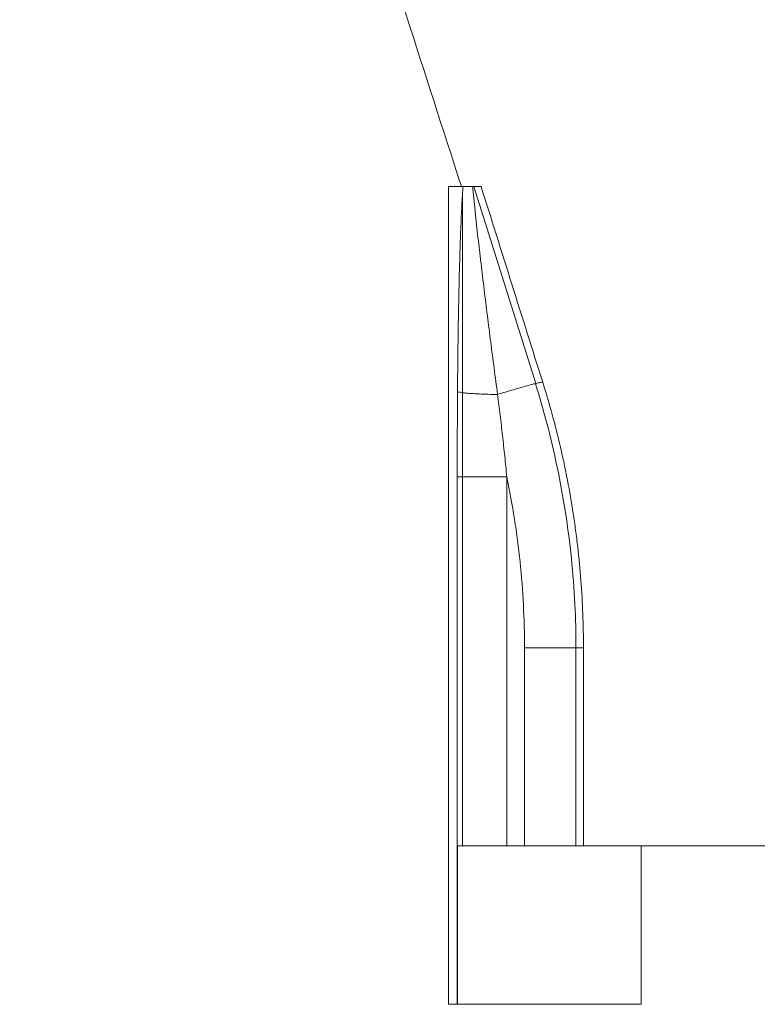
# Model space of a CAD drawing. Header units: millimetres. Extents: x 176 to 9387, y -11044 to -3322.
# Tile 117 of 256: x 6675 to 6758, y -10333 to -10221. Entities that reach past the tile are written whole.
import ezdxf

# ---------------------------------------------------------------- set-up
doc = ezdxf.new("R2010")
doc.units = ezdxf.units.MM
doc.header["$LTSCALE"] = 0.3175
doc.layers.add('1轮廓实线层', color=7, linetype='Continuous', lineweight=18)

msp = doc.modelspace()

# ---------------------------------------------------------------- linework, layer by layer
at = {"layer": '1轮廓实线层'}
for p, q in [((6723.38302, -10239.87479), (6723.38302, -10332.87479)), ((6723.38302, -10239.87479), (6725.01828, -10239.87479)), ((6733.3052, -10262.28821), (6726.24938, -10239.87479)), ((6724.96572, -10263.33214), (6724.96572, -10240.67231)), ((6724.96572, -10272.91299), (6724.96572, -10263.33214)), ((6724.36574, -10272.91299), (6729.99181, -10272.91299)), ((6724.36574, -10332.87479), (6724.36574, -10272.91299)), ((6724.96572, -10314.87479), (6724.96572, -10272.91299)), ((6729.99181, -10272.91299), (6729.99181, -10314.87479)), ((6732.00612, -10314.87479), (6732.00612, -10292.34574)), ((6737.8545, -10292.34574), (6737.8545, -10314.87479)), ((6738.70817, -10292.34574), (6738.70817, -10314.87479)), ((6724.40497, -10314.87479), (6729.99181, -10314.87479)), ((6724.40497, -10314.87479), (6724.40497, -10332.87479)), ((6732.00612, -10314.87479), (6729.99181, -10314.87479)), ((6738.70817, -10314.87479), (6732.00612, -10314.87479)), ((6858.90527, -10314.87479), (6738.70817, -10314.87479)), ((6745.28143, -10314.87479), (6745.28143, -10332.87479)), ((6724.36574, -10332.87479), (6723.38302, -10332.87479)), ((6724.40497, -10332.87479), (6724.36574, -10332.87479)), ((6724.40497, -10332.87479), (6745.28143, -10332.87479))]:
    msp.add_line(p, q, dxfattribs=at)
for points, degree in [([(6674.64567, -10083.75341), (6724.83221, -10239.8893)], 1), ([(6727.06993, -10239.87479), (6729.40297, -10247.2951), (6731.73674, -10254.71518), (6734.07121, -10262.13503)], 3)]:
    msp.add_open_spline(points, degree=degree, dxfattribs=at)
for points, knots in [([(6724.39571, -10263.20093), (6724.40316, -10262.20025), (6724.41205, -10261.2017), (6724.43299, -10259.20906), (6724.44503, -10258.21498), (6724.47268, -10256.23165), (6724.48829, -10255.2424), (6724.52367, -10253.2693), (6724.54344, -10252.28544), (6724.57691, -10250.81435), (6724.58871, -10250.32477), (6724.61375, -10249.34733), (6724.62699, -10248.85947), (6724.64808, -10248.12912), (6724.65532, -10247.88591), (6724.67024, -10247.39999), (6724.67792, -10247.15721), (6724.70167, -10246.43054), (6724.71842, -10245.94825), (6724.75407, -10244.9886), (6724.77297, -10244.51124), (6724.81336, -10243.56225), (6724.83484, -10243.09063), (6724.86944, -10242.38837), (6724.88138, -10242.15509), (6724.90611, -10241.69127), (6724.9189, -10241.46064), (6724.94546, -10241.00222), (6724.95923, -10240.77443), (6724.98788, -10240.32208), (6725.00276, -10240.09752), (6725.01828, -10239.87479)], [0, 0, 0, 0, 0.125, 0.125, 0.25, 0.25, 0.375, 0.375, 0.5, 0.5, 0.5625, 0.5625, 0.625, 0.625, 0.65625, 0.65625, 0.6875, 0.6875, 0.75, 0.75, 0.8125, 0.8125, 0.875, 0.875, 0.90625, 0.90625, 0.9375, 0.9375, 0.96875, 0.96875, 1, 1, 1, 1]), ([(6725.01828, -10239.87479), (6725.05249, -10239.87479), (6725.10198, -10239.87479), (6725.22971, -10239.87479), (6725.30796, -10239.87479), (6725.44668, -10239.87479), (6725.49649, -10239.87479), (6725.57663, -10239.87479), (6725.60425, -10239.87479), (6725.66132, -10239.87479), (6725.69076, -10239.87479), (6725.84191, -10239.87479), (6725.97579, -10239.87479), (6726.12275, -10239.87479)], [0, 0, 0, 0, 0.25, 0.25, 0.5, 0.5, 0.625, 0.625, 0.6875, 0.6875, 0.75, 0.75, 1, 1, 1, 1]), ([(6726.12275, -10239.87479), (6726.24115, -10239.87479), (6726.35086, -10239.87479), (6726.47664, -10239.87479), (6726.50124, -10239.87479), (6726.549, -10239.87479), (6726.61861, -10239.87479), (6726.68216, -10239.87479), (6726.80127, -10239.87479), (6726.87003, -10239.87479), (6726.9862, -10239.87479), (6727.03361, -10239.87479), (6727.06993, -10239.87479)], [0, 0, 0, 0, 0.25, 0.25, 0.3125, 0.3125, 0.375, 0.5, 0.5, 0.75, 0.75, 1, 1, 1, 1]), ([(6726.12275, -10239.87479), (6726.14323, -10240.11078), (6726.16463, -10240.34804), (6726.20887, -10240.82452), (6726.23171, -10241.06375), (6726.27854, -10241.54381), (6726.30254, -10241.78465), (6726.35149, -10242.26767), (6726.37644, -10242.50985), (6726.45253, -10243.23813), (6726.50489, -10243.7261), (6726.61188, -10244.70403), (6726.66653, -10245.19418), (6726.77766, -10246.17637), (6726.83414, -10246.66842), (6726.91998, -10247.40769), (6726.94878, -10247.65432), (6727.00672, -10248.14794), (6727.03587, -10248.39495), (6727.12373, -10249.13613), (6727.1829, -10249.63059), (6727.30224, -10250.6201), (6727.36241, -10251.11514), (6727.54424, -10252.60108), (6727.6672, -10253.59277), (6727.9159, -10255.57794), (6728.04165, -10256.57142), (6728.29547, -10258.55997), (6728.42354, -10259.55504), (6728.68173, -10261.54665), (6728.81185, -10262.54319), (6728.94289, -10263.54042)], [0, 0, 0, 0, 0.03125, 0.03125, 0.0625, 0.0625, 0.09375, 0.09375, 0.125, 0.125, 0.1875, 0.1875, 0.25, 0.25, 0.3125, 0.3125, 0.34375, 0.34375, 0.375, 0.375, 0.4375, 0.4375, 0.5, 0.5, 0.625, 0.625, 0.75, 0.75, 0.875, 0.875, 1, 1, 1, 1]), ([(6734.07118, -10262.13533), (6734.01752, -10262.13884), (6733.93866, -10262.15045), (6733.73263, -10262.18957), (6733.60546, -10262.21708), (6733.3062, -10262.28726), (6733.13412, -10262.32993), (6732.74963, -10262.42928), (6732.53723, -10262.48597), (6732.07777, -10262.61186), (6731.83072, -10262.68105), (6731.30857, -10262.8301), (6731.03347, -10262.90996), (6730.46257, -10263.0782), (6730.16677, -10263.16658), (6729.56235, -10263.34951), (6729.25374, -10263.44406), (6728.94285, -10263.54043)], [0, 0, 0, 0, 0.125, 0.125, 0.25, 0.25, 0.375, 0.375, 0.5, 0.5, 0.625, 0.625, 0.75, 0.75, 0.875, 0.875, 1, 1, 1, 1]), ([(6733.25081, -10262.30153), (6733.7043, -10263.74971), (6734.12504, -10265.20817), (6735.4083, -10270.06675), (6736.12483, -10273.49476), (6737.20016, -10280.42625), (6737.55483, -10283.90337), (6737.81134, -10289.03966), (6737.85324, -10290.69156), (6737.85448, -10292.34574)], [0, 0, 0, 0, 0.149078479, 0.149078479, 0.49314505, 0.49314505, 0.837211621, 0.837211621, 1, 1, 1, 1]), ([(6734.07118, -10262.13533), (6734.45475, -10263.35542), (6735.17477, -10265.8083), (6735.80085, -10268.28652), (6736.16276, -10269.84334), (6736.23367, -10270.1551), (6736.37255, -10270.77941), (6736.44053, -10271.09201), (6736.63994, -10272.0305), (6736.76687, -10272.6572), (6737.12968, -10274.54039), (6737.34757, -10275.79999), (6737.63847, -10277.6956), (6737.77493, -10278.64496), (6737.89788, -10279.59665), (6737.97684, -10280.23163), (6738.01481, -10280.54928), (6738.19702, -10282.13788), (6738.43993, -10284.68266), (6738.65893, -10288.50891), (6738.70799, -10291.0658), (6738.70817, -10292.34576)], [0, 0, 0, 0, 0.125, 0.25, 0.25, 0.28125, 0.28125, 0.3125, 0.3125, 0.375, 0.375, 0.5, 0.5, 0.5625, 0.59375, 0.59375, 0.625, 0.625, 0.75, 0.875, 1, 1, 1, 1]), ([(6724.36574, -10272.91299), (6724.36574, -10272.10294), (6724.36614, -10271.293), (6724.36806, -10269.67344), (6724.36958, -10268.86382), (6724.37407, -10267.24501), (6724.37704, -10266.43581), (6724.38486, -10264.81794), (6724.3897, -10264.00927), (6724.39571, -10263.20093)], [0, 0, 0, 0, 0.25, 0.25, 0.5, 0.5, 0.75, 0.75, 1, 1, 1, 1]), ([(6724.39571, -10263.20093), (6724.4257, -10263.22082), (6724.48046, -10263.24071), (6724.63788, -10263.27991), (6724.74054, -10263.29921), (6724.9907, -10263.33665), (6725.13821, -10263.35479), (6725.47369, -10263.38936), (6725.66166, -10263.40579), (6726.07247, -10263.43646), (6726.29531, -10263.4507), (6726.76925, -10263.47656), (6727.02034, -10263.48818), (6727.54331, -10263.50847), (6727.81518, -10263.51713), (6728.37163, -10263.53123), (6728.65619, -10263.53667), (6728.94289, -10263.54042)], [0, 0, 0, 0, 0.125, 0.125, 0.25, 0.25, 0.375, 0.375, 0.5, 0.5, 0.625, 0.625, 0.75, 0.75, 0.875, 0.875, 1, 1, 1, 1]), ([(6728.94281, -10263.54044), (6729.04357, -10264.31936), (6729.14135, -10265.09883), (6729.33036, -10266.65882), (6729.42159, -10267.43934), (6729.59704, -10269.00145), (6729.68125, -10269.78303), (6729.84221, -10271.34723), (6729.91897, -10272.12985), (6729.99181, -10272.91299)], [0, 0, 0, 0, 0.25, 0.25, 0.5, 0.5, 0.75, 0.75, 1, 1, 1, 1]), ([(6732.00612, -10292.34574), (6732.00612, -10290.71284), (6731.92177, -10287.45231), (6731.66966, -10284.20223), (6731.45952, -10282.17422), (6731.41486, -10281.76878), (6731.32028, -10280.95823), (6731.27034, -10280.55305), (6731.11275, -10279.33909), (6730.99729, -10278.53157), (6730.61976, -10276.11439), (6730.32658, -10274.5101), (6729.99181, -10272.91299)], [0, 0, 0, 0, 0.25, 0.5, 0.5, 0.5625, 0.5625, 0.625, 0.625, 0.75, 0.75, 1, 1, 1, 1]), ([(6738.70817, -10292.34574), (6738.6452, -10292.34574), (6738.5457, -10292.34574), (6738.2773, -10292.34574), (6738.10841, -10292.34574), (6737.70743, -10292.34574), (6737.47536, -10292.34574), (6736.95656, -10292.34574), (6736.66985, -10292.34574), (6736.05233, -10292.34574), (6735.72153, -10292.34574), (6735.028, -10292.34574), (6734.66529, -10292.34574), (6733.92129, -10292.34574), (6733.54001, -10292.34574), (6732.77291, -10292.34574), (6732.3871, -10292.34574), (6732.00612, -10292.34574)], [0, 0, 0, 0, 0.125, 0.125, 0.25, 0.25, 0.375, 0.375, 0.5, 0.5, 0.625, 0.625, 0.75, 0.75, 0.875, 0.875, 1, 1, 1, 1])]:
    msp.add_open_spline(points, degree=3, knots=knots, dxfattribs=at)

doc.saveas('drawing.dxf')
